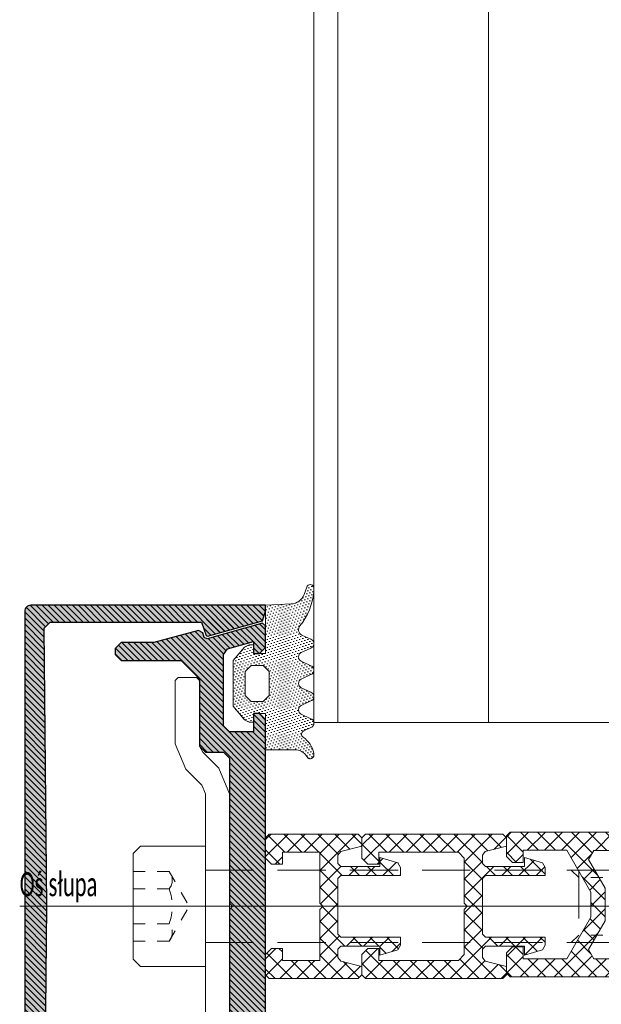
# Model space of a CAD drawing. Header units: millimetres. Extents: x -33628 to -373, y -3399 to 2697.
# Tile 55 of 99: x -23719 to -23714, y -3023 to -3015. Entities that reach past the tile are written whole.
import ezdxf

# ---------------------------------------------------------------- set-up
doc = ezdxf.new("R2010")
doc.units = ezdxf.units.MM
doc.header["$LTSCALE"] = 0.2
doc.header["$MEASUREMENT"] = 0
for name, pattern in [('$0$gen3a', [3.125, 2.25, -0.875]), ('$1$gen7a', [6.875, 4.75, -0.875, 0.375, -0.875]), ('$1$HIDDEN2', [30, 20, -10])]:
    doc.linetypes.add(name, pattern=pattern)
for name, color, linetype, lineweight in [('$1$_MB_hidden_0.09', 125, '$1$HIDDEN2', 9), ('$1$_MB_kreskowanie_profile_0.09', 7, 'Continuous', 9), ('$1$_MB_osie_0.09', 51, '$1$gen7a', 9), ('$1$_MB_profile_0.25', 7, 'Continuous', 25), ('$1$_MB_solid', 7, 'Continuous', 9), ('_MB_izolacje_0.09', 132, 'Continuous', 9), ('_MB_kreskowanie_tworzywo_0.09', 34, 'Continuous', 9), ('_MB_kreskowanie_uszczelki_0.09', 252, 'Continuous', 9), ('_MB_obrobki_stal_0.15', 6, 'Continuous', 15), ('_MB_profile_stal_0.15', 181, 'Continuous', 15), ('_MB_profile_tworzywo_0.15', 33, 'Continuous', 15), ('_MB_przerywane_0.09', 223, '$0$gen3a', 9), ('_MB_uszczelki_0.15', 140, 'Continuous', 15), ('_MB_wkrety_0.09', 20, 'Continuous', 9)]:
    doc.layers.add(name, color=color, linetype=linetype, lineweight=lineweight)
doc.layers.add('$1$_MB_pomocnicze_niedrukowane', color=220, linetype='Continuous', lineweight=15, plot=False)
doc.styles.add('$0$_MB_Calibri_Light_2.5', font='calibril.ttf', dxfattribs={"height": 2.5})
pattern_1 = [(45, (0, 0), (-0.707195, 0.707195), []), (135, (0, 0), (-0.707195, -0.707195), [])]
pattern_2 = [(45, (0, 0), (-0.25, 0.25), [])]

# ---------------------------------------------------------------- blocks, each defined once
blk = doc.blocks.new('*U280')
at = {"layer": '$1$_MB_pomocnicze_niedrukowane'}
blk.add_lwpolyline([(0, 71.132), (0, -87.017)], dxfattribs=at)
at = {"layer": '$1$_MB_pomocnicze_niedrukowane', "style": '$0$_MB_Calibri_Light_2.5', "width": 0.6}
blk.add_text('Oś słupa', height=2, rotation=90, dxfattribs=at).set_placement((-0.837, -87.017))
blk = doc.blocks.new('$0$-009083')
at = {"layer": '_MB_kreskowanie_tworzywo_0.09'}
h = blk.add_hatch(dxfattribs=at)
h.set_pattern_fill('NET', color=256, scale=0.315, angle=45)
h.set_pattern_definition([(45, (0, -0.0123), (-0.707195, 0.707195), []), (135, (0, -0.0123), (-0.707195, -0.707195), [])])
h.paths.add_polyline_path([(-4.561, -7.355), (-5, -5.6), (-5.7, -5.6), (-6, -5.9), (-6, -17.3), (-5.7, -17.6), (-4, -17.6), (-3.5, -17.1), (-3.5, -16.2), (-4.5, -16.2), (-4.5, -9.595), (-4, -9.1), (-0.25, -9.1), (0, -8.85), (0.25, -9.1), (4, -9.1), (4.5, -9.595), (4.5, -16.2), (3.5, -16.2), (3.5, -17.1), (4, -17.6), (5.7, -17.6), (6, -17.3), (6, -5.9), (5.7, -5.6), (5, -5.6), (4.561, -7.355), (4.243, -7.6), (3.55, -7.6), (3.3, -7.345), (3.3, -4.1), (4.055, -4.1), (3.605, -2.612), (3.23, -2.395), (2.555, -2.395), (2.555, -7.345), (2.305, -7.6), (-2.305, -7.6), (-2.555, -7.345), (-2.555, -2.395), (-3.23, -2.395), (-3.605, -2.612), (-4.055, -4.1), (-3.3, -4.1), (-3.3, -7.345), (-3.55, -7.6), (-4.243, -7.6)])
at = {"layer": '_MB_profile_tworzywo_0.15'}
blk.add_lwpolyline([(-2.305, -7.6), (2.305, -7.6), (2.555, -7.345), (2.555, -2.395), (3.23, -2.395), (3.605, -2.612), (4.055, -4.1), (3.3, -4.1), (3.3, -7.345), (3.55, -7.6), (4.243, -7.6), (4.561, -7.355), (5, -5.6), (5.7, -5.6), (6, -5.9), (6, -17.3), (5.7, -17.6), (4, -17.6), (3.5, -17.1), (3.5, -16.2), (4.5, -16.2), (4.5, -9.595), (4, -9.1), (0.25, -9.1), (0, -8.85), (-0.25, -9.1), (-4, -9.1), (-4.5, -9.595), (-4.5, -16.2), (-3.5, -16.2), (-3.5, -17.1), (-4, -17.6), (-5.7, -17.6), (-6, -17.3), (-6, -5.9), (-5.7, -5.6), (-5, -5.6), (-4.561, -7.355), (-4.243, -7.6), (-3.55, -7.6), (-3.3, -7.345), (-3.3, -4.1), (-4.055, -4.1), (-3.605, -2.612), (-3.23, -2.395), (-2.555, -2.395), (-2.555, -7.345)], close=True, dxfattribs=at)
blk = doc.blocks.new('*U299')
blk.add_blockref('$0$-009083', (0, 0))
blk = doc.blocks.new('*U300')
at = {"layer": '_MB_kreskowanie_uszczelki_0.09'}
h = blk.add_hatch(dxfattribs=at)
h.set_pattern_fill('DOTS', color=256, scale=0.15, angle=315, style=0)
h.set_pattern_definition([(315, (1.5, 0), (0.2525697, 0.08419), [0, -0.238125])])
edge = h.paths.add_edge_path()
edge.add_line((3, -1), (0, -1))
edge.add_line((0, -1), (0, 0))
edge.add_line((0, 0), (0.7, 0))
edge.add_line((0.7, 0), (0.7, 0.375))
edge.add_line((0.7, 0.375), (0.505, 0.758))
edge.add_line((0.505, 0.758), (-0.616, 1.699))
edge.add_line((-0.616, 1.699), (-4.416, 1.699))
edge.add_line((-4.416, 1.699), (-5.53, 0.754))
edge.add_line((-5.53, 0.754), (-5.7, 0.371))
edge.add_line((-5.7, 0.371), (-5.7, 0))
edge.add_line((-5.7, 0), (-5, 0))
edge.add_line((-5, 0), (-5, -1))
edge.add_line((-5, -1), (-9, -1))
edge.add_line((-9, -1), (-9.108, -3.126))
edge.add_arc((-10.307, -3.065), 1.2, 289.99601, 357.08388, ccw=False)
edge.add_line((-9.896, -4.192), (-10.515, -4.417))
edge.add_arc((-10.398, -4.707), 0.313, 111.94341, 249.31175)
edge.add_line((-10.508, -5), (-10.095, -5))
edge.add_arc((-10.583, 0.167), 5.19, 275.39191, 309.34175)
edge.add_arc((-6.976, -4.233), 0.5, 24.99601, 129.3416, ccw=False)
edge.add_line((-6.523, -4.022), (-6.175, -4.769))
edge.add_arc((-5.812, -4.633), 0.387, 200.51119, 251.51028)
edge.add_line((-5.935, -5), (-5.689, -5))
edge.add_arc((-5.812, -4.633), 0.387, 288.48972, 339.48083)
edge.add_line((-5.45, -4.769), (-5.075, -3.965))
edge.add_arc((-4.712, -4.134), 0.4, 24.99601, 154.99601, ccw=False)
edge.add_line((-4.35, -3.965), (-3.975, -4.769))
edge.add_arc((-3.612, -4.633), 0.387, 200.5439, 251.51228)
edge.add_line((-3.735, -5), (-3.489, -5))
edge.add_arc((-3.612, -4.633), 0.387, 288.48772, 339.44811)
edge.add_line((-3.25, -4.769), (-2.875, -3.965))
edge.add_arc((-2.512, -4.134), 0.4, 24.99601, 154.99601, ccw=False)
edge.add_line((-2.15, -3.965), (-1.775, -4.769))
edge.add_arc((-1.412, -4.633), 0.387, 200.57663, 251.51429)
edge.add_line((-1.535, -5), (-1.289, -5))
edge.add_arc((-1.412, -4.633), 0.387, 288.48571, 339.41539)
edge.add_line((-1.05, -4.769), (-0.675, -3.965))
edge.add_arc((-0.312, -4.134), 0.4, 24.99601, 154.99601, ccw=False)
edge.add_line((0.05, -3.965), (0.425, -4.769))
edge.add_arc((0.788, -4.633), 0.387, 200.60937, 251.51629)
edge.add_line((0.665, -5), (0.911, -5))
edge.add_arc((0.788, -4.633), 0.387, 288.4837, 339.38265)
edge.add_line((1.15, -4.769), (1.433, -4.163))
edge.add_arc((1.705, -4.29), 0.3, 34.48387, 154.99163, ccw=False)
edge.add_arc((3.696, -2.922), 2.116, 214.48165, 259.09031)
edge.add_line((3.296, -5), (3.543, -5))
edge.add_arc((3.432, -4.707), 0.314, 290.70929, 418.45746)
edge.add_arc((4.156, -3.427), 1.157, 178.41365, 241.03743, ccw=False)
edge.add_line((3, -3.395), (3, -1))
h.paths.add_polyline_path([(-3.5, -1.3), (-4, -0.8), (-4, 0.2), (-3.5, 0.7), (-1.5, 0.7), (-1, 0.2), (-1, -0.8), (-1.5, -1.3)], flags=16)
at = {"layer": '_MB_uszczelki_0.15'}
blk.add_lwpolyline([(3, -1), (0, -1), (0, 0), (0.7, 0), (0.7, 0.375), (0.505, 0.758), (-0.616, 1.699), (-4.416, 1.699), (-5.53, 0.754), (-5.7, 0.371), (-5.7, 0), (-5, 0), (-5, -1), (-9, -1), (-9.108, -3.126, -0.301384), (-9.896, -4.192), (-10.515, -4.417, 0.683231), (-10.508, -5), (-10.095, -5, 0.149227), (-7.293, -3.847, -0.489601), (-6.523, -4.022), (-6.175, -4.769, 0.226273), (-5.935, -5), (-5.689, -5, 0.226236), (-5.45, -4.769), (-5.075, -3.965, -0.63707), (-4.35, -3.965), (-3.975, -4.769, 0.226132), (-3.735, -5), (-3.489, -5, 0.226095), (-3.25, -4.769), (-2.875, -3.965, -0.63707), (-2.15, -3.965), (-1.775, -4.769, 0.225991), (-1.535, -5), (-1.289, -5, 0.225954), (-1.05, -4.769), (-0.675, -3.965, -0.63707), (0.05, -3.965), (0.425, -4.769, 0.22585), (0.665, -5), (0.911, -5, 0.225813), (1.15, -4.769), (1.433, -4.163, -0.580308), (1.952, -4.12, 0.197138), (3.296, -5), (3.543, -5, 0.623343), (3.596, -4.439, -0.280258), (3, -3.395)], format="xyb", close=True, dxfattribs=at)
blk.add_lwpolyline([(-3.5, -1.3), (-4, -0.8), (-4, 0.2), (-3.5, 0.7), (-1.5, 0.7), (-1, 0.2), (-1, -0.8), (-1.5, -1.3)], close=True, dxfattribs=at)
blk = doc.blocks.new('$0$-80322091')
at = {"layer": '_MB_profile_stal_0.15', "ltscale": 0.5}
blk.add_lwpolyline([(-2.543, -10.05), (-3.871, -11.379), (-4.75, -13.5), (-4.75, -18.75), (-4.5, -19), (-3, -19), (-2.75, -18.75), (-2.75, -13.3), (-2.457, -12.793), (-1.129, -11.464), (-0.25, -9.343), (-0.25, 9.343), (-1.129, 11.464), (-2.457, 12.793), (-2.75, 13.3), (-2.75, 18.75), (-3, 19), (-4.5, 19), (-4.75, 18.75), (-4.75, 13.5), (-3.871, 11.379), (-2.543, 10.05), (-2.25, 9.343), (-2.25, -9.343)], close=True, dxfattribs=at)
blk = doc.blocks.new('$0$-009017')
at = {"layer": '_MB_kreskowanie_tworzywo_0.09'}
h = blk.add_hatch(dxfattribs=at)
h.set_pattern_fill('NET', color=256, scale=0.315, angle=45)
h.set_pattern_definition(pattern_1)
h.paths.add_polyline_path([(-5.7, -5.6), (-6, -5.9), (-6, -46.3), (-5.7, -46.6), (-4, -46.6), (-3.5, -46.1), (-3.5, -45.2), (-4.5, -45.2), (-4.5, -41.598), (-1.038, -39.6), (1.038, -39.6), (4.5, -41.598), (4.5, -45.2), (3.5, -45.2), (3.5, -46.1), (4, -46.6), (5.7, -46.6), (6, -46.3), (6, -5.9), (5.7, -5.6), (3.55, -5.6), (3.3, -5.35), (3.3, -4.1), (3.747, -4.1), (3.837, -3.545), (3.509, -2.645), (3.069, -2.121), (0.922, -0.881), (0.456, -0.756), (-0.456, -0.756), (-0.922, -0.881), (-3.069, -2.121), (-3.509, -2.645), (-3.837, -3.545), (-3.747, -4.1), (-3.3, -4.1), (-3.3, -5.35), (-3.55, -5.6)])
h.paths.add_polyline_path([(-3.997, -6.9), (-3.247, -6.9), (-2.747, -6.4), (-2.747, -3.033), (-2.497, -2.6), (-0.733, -1.581), (-0.267, -1.456), (0.267, -1.456), (0.733, -1.581), (2.497, -2.6), (2.747, -3.033), (2.747, -6.4), (3.247, -6.9), (3.997, -6.9), (4.497, -7.4), (4.497, -15.65), (4.247, -15.9), (-4.247, -15.9), (-4.497, -15.65), (-4.497, -7.4)], flags=16)
h.paths.add_polyline_path([(-4.247, -17.1), (4.247, -17.1), (4.497, -17.35), (4.497, -27.95), (4.247, -28.2), (-4.247, -28.2), (-4.497, -27.95), (-4.497, -17.35)], flags=16)
h.paths.add_polyline_path([(-4.247, -29.4), (4.247, -29.4), (4.497, -29.65), (4.497, -39.346), (3.747, -39.779), (1.358, -38.4), (-1.358, -38.4), (-3.747, -39.779), (-4.497, -39.346), (-4.497, -29.65)], flags=16)
at = {"layer": '_MB_profile_tworzywo_0.15'}
for points in [[(6, -46.3), (5.7, -46.6), (4, -46.6), (3.5, -46.1), (3.5, -45.2), (4.5, -45.2), (4.5, -41.598), (1.038, -39.6), (-1.038, -39.6), (-4.5, -41.598), (-4.5, -45.2), (-3.5, -45.2), (-3.5, -46.1), (-4, -46.6), (-5.7, -46.6), (-6, -46.3), (-6, -5.9), (-5.7, -5.6), (-3.55, -5.6), (-3.3, -5.35), (-3.3, -4.1), (-3.747, -4.1), (-3.837, -3.545), (-3.509, -2.645), (-3.069, -2.121), (-0.922, -0.881), (-0.456, -0.756), (0.456, -0.756), (0.922, -0.881), (3.069, -2.121), (3.509, -2.645), (3.837, -3.545), (3.747, -4.1), (3.3, -4.1), (3.3, -5.35), (3.55, -5.6), (5.7, -5.6), (6, -5.9)], [(4.497, -7.4), (3.997, -6.9), (3.247, -6.9), (2.747, -6.4), (2.747, -3.033), (2.497, -2.6), (0.733, -1.581), (0.267, -1.456), (-0.267, -1.456), (-0.733, -1.581), (-2.497, -2.6), (-2.747, -3.033), (-2.747, -6.4), (-3.247, -6.9), (-3.997, -6.9), (-4.497, -7.4), (-4.497, -15.65), (-4.247, -15.9), (4.247, -15.9), (4.497, -15.65)], [(-4.497, -17.35), (-4.497, -27.95), (-4.247, -28.2), (4.247, -28.2), (4.497, -27.95), (4.497, -17.35), (4.247, -17.1), (-4.247, -17.1)], [(4.497, -39.346), (3.747, -39.779), (1.358, -38.4), (-1.358, -38.4), (-3.747, -39.779), (-4.497, -39.346), (-4.497, -29.65), (-4.247, -29.4), (4.247, -29.4), (4.497, -29.65)]]:
    blk.add_lwpolyline(points, close=True, dxfattribs=at)
blk = doc.blocks.new('$0$-K417892X')
at = {"layer": '$1$_MB_kreskowanie_profile_0.09'}
h = blk.add_hatch(dxfattribs=at)
h.set_pattern_fill('JIS_WOOD', color=256, scale=0.5)
h.set_pattern_definition(pattern_2)
edge = h.paths.add_edge_path()
edge.add_line((-23.091, -15.642), (-23.596, -15.142))
edge.add_line((-23.596, -15.142), (-23.596, -2.584))
edge.add_line((-23.596, -2.584), (-22.476, -2.178))
edge.add_line((-22.476, -2.178), (-22.425, -2.073))
edge.add_line((-22.425, -2.073), (-23.912, 2.524))
edge.add_line((-23.912, 2.524), (-24.521, 2.75))
edge.add_line((-24.521, 2.75), (-25, 2.75))
edge.add_line((-25, 2.75), (-25, -16.75))
edge.add_arc((-24.5, -16.75), 0.5, 180, 270)
edge.add_line((-24.5, -17.25), (24.5, -17.25))
edge.add_arc((24.5, -16.75), 0.5, 270, 360)
edge.add_line((25, -16.75), (25, 2.75))
edge.add_line((25, 2.75), (24.521, 2.75))
edge.add_line((24.521, 2.75), (23.912, 2.524))
edge.add_line((23.912, 2.524), (22.425, -2.073))
edge.add_line((22.425, -2.073), (22.476, -2.178))
edge.add_line((22.476, -2.178), (23.596, -2.584))
edge.add_line((23.596, -2.584), (23.596, -15.142))
edge.add_line((23.596, -15.142), (23.091, -15.642))
edge.add_line((23.091, -15.642), (0, -15.426))
edge.add_line((0, -15.426), (-23.091, -15.642))
h = blk.add_hatch(dxfattribs=at)
h.set_pattern_fill('JIS_WOOD', color=256, scale=0.5)
h.set_pattern_definition(pattern_2)
h.paths.add_polyline_path([(-23.091, -15.642), (-23.596, -15.142), (-23.596, -2.584), (-22.476, -2.178), (-22.425, -2.073), (-23.708, 2.488), (-24.521, 2.75), (-25, 2.75), (-25, -16.75, 0.414214), (-24.5, -17.25), (24.5, -17.25, 0.414214), (25, -16.75), (25, 2.75), (24.521, 2.75), (23.708, 2.488), (22.425, -2.073), (22.476, -2.178), (23.596, -2.584), (23.596, -15.142), (23.091, -15.642), (0, -15.426)])
at = {"layer": '$1$_MB_solid'}
h = blk.add_hatch(color=256, dxfattribs=at)
h.dxf.hatch_style = 1
h.paths.add_polyline_path([(-25, -16.75, 0.414214), (-24.5, -17.25), (24.5, -17.25, 0.414214), (25, -16.75), (25, 2.75), (24.521, 2.75), (23.708, 2.488), (22.425, -2.073), (22.476, -2.178), (23.596, -2.584), (23.596, -15.142), (23.091, -15.642), (0, -15.426), (-23.091, -15.642), (-23.596, -15.142), (-23.596, -2.584), (-22.476, -2.178), (-22.425, -2.073), (-23.708, 2.488), (-24.521, 2.75), (-25, 2.75)])
at = {"layer": '$1$_MB_profile_0.25'}
blk.add_lwpolyline([(-23.708, 2.488), (-24.521, 2.75), (-25, 2.75), (-25, -16.75, 0.414214), (-24.5, -17.25), (24.5, -17.25, 0.414214), (25, -16.75), (25, 2.75), (24.521, 2.75), (23.708, 2.488), (22.425, -2.073), (22.476, -2.178), (23.596, -2.584), (23.596, -15.142), (23.091, -15.642), (0, -15.426), (-23.091, -15.642), (-23.596, -15.142), (-23.596, -2.584), (-22.476, -2.178), (-22.425, -2.073)], format="xyb", close=True, dxfattribs=at)
blk = doc.blocks.new('$0$-K417890X')
at = {"layer": '$1$_MB_kreskowanie_profile_0.09'}
h = blk.add_hatch(dxfattribs=at)
h.set_pattern_fill('JIS_WOOD', color=256, scale=0.5)
h.set_pattern_definition(pattern_2)
h.paths.add_polyline_path([(-0.25, -3), (0, -2.75), (0.25, -3), (12.3, -3), (12.8, -3.5), (12.8, -5), (13.3, -5.5), (18.9, -5.5), (20.4, -7), (20.4, -12), (20.9, -12.5), (21.4, -12.5), (21.9, -12), (21.9, -9.276), (22.89, -5.582), (22.702, -5.222), (22.332, -5.088), (22.21, -4.838), (23.5, -0.262), (23.3, 0), (21.5, 0), (21, -0.5), (21, -1), (22, -1), (21.378, -3.154), (20.902, -3.5), (15, -3.5), (14.5, -3), (14.5, -1), (16, -1), (16, -0.5), (15.5, 0), (0, 0), (-15.5, 0), (-16, -0.5), (-16, -1), (-14.5, -1), (-14.5, -3), (-15, -3.5), (-20.902, -3.5), (-21.378, -3.154), (-22, -0.995), (-21, -1), (-21, -0.5), (-21.5, 0), (-23.3, 0), (-23.5, -0.262), (-22.21, -4.838), (-22.332, -5.088), (-22.702, -5.222), (-22.89, -5.582), (-21.9, -9.276), (-21.9, -12), (-21.4, -12.5), (-20.9, -12.5), (-20.4, -12), (-20.4, -7), (-18.9, -5.5), (-13.3, -5.5), (-12.8, -5), (-12.8, -3.5), (-12.3, -3)])
at = {"layer": '$1$_MB_solid'}
h = blk.add_hatch(color=256, dxfattribs=at)
h.dxf.hatch_style = 1
h.paths.add_polyline_path([(-0.25, -3), (0, -2.75), (0.25, -3), (12.3, -3), (12.8, -3.5), (12.8, -5), (13.3, -5.5), (18.9, -5.5), (20.4, -7), (20.4, -12), (20.9, -12.5), (21.4, -12.5), (21.9, -12), (21.9, -9.276), (22.89, -5.582), (22.702, -5.222), (22.332, -5.088), (22.21, -4.838), (23.5, -0.262), (23.3, 0), (21.5, 0), (21, -0.5), (21, -1), (22, -1), (21.378, -3.154), (20.902, -3.5), (15, -3.5), (14.5, -3), (14.5, -1), (16, -1), (16, -0.5), (15.5, 0), (0, 0), (-15.5, 0), (-16, -0.5), (-16, -1), (-14.5, -1), (-14.5, -3), (-15, -3.5), (-20.902, -3.5), (-21.378, -3.154), (-22, -0.995), (-21, -1), (-21, -0.5), (-21.5, 0), (-23.3, 0), (-23.5, -0.262), (-22.21, -4.838), (-22.332, -5.088), (-22.702, -5.222), (-22.89, -5.582), (-21.9, -9.276), (-21.9, -12), (-21.4, -12.5), (-20.9, -12.5), (-20.4, -12), (-20.4, -7), (-18.9, -5.5), (-13.3, -5.5), (-12.8, -5), (-12.8, -3.5), (-12.3, -3)])
at = {"layer": '$1$_MB_profile_0.25'}
blk.add_lwpolyline([(0, -2.75), (0.25, -3), (12.3, -3), (12.8, -3.5), (12.8, -5), (13.3, -5.5), (18.9, -5.5), (20.4, -7), (20.4, -12), (20.9, -12.5), (21.4, -12.5), (21.9, -12), (21.9, -9.276), (22.89, -5.582), (22.702, -5.222), (22.332, -5.088), (22.21, -4.838), (23.5, -0.262), (23.3, 0), (21.5, 0), (21, -0.5), (21, -1), (22, -1), (21.378, -3.154), (20.902, -3.5), (15, -3.5), (14.5, -3), (14.5, -1), (16, -1), (16, -0.5), (15.5, 0), (0, 0), (-15.5, 0), (-16, -0.5), (-16, -1), (-14.5, -1), (-14.5, -3), (-15, -3.5), (-20.902, -3.5), (-21.378, -3.154), (-22, -0.995), (-21, -1), (-21, -0.5), (-21.5, 0), (-23.3, 0), (-23.5, -0.262), (-22.21, -4.838), (-22.332, -5.088), (-22.702, -5.222), (-22.89, -5.582), (-21.9, -9.276), (-21.9, -12), (-21.4, -12.5), (-20.9, -12.5), (-20.4, -12), (-20.4, -7), (-18.9, -5.5), (-13.3, -5.5), (-12.8, -5), (-12.8, -3.5), (-12.3, -3), (-0.25, -3)], close=True, dxfattribs=at)
blk = doc.blocks.new('$0$-K417890X+K417892X')
for name, p in [('$0$-K417892X', (0, -2.75)), ('$0$-K417890X', (0, 0))]:
    blk.add_blockref(name, p)
blk = doc.blocks.new('*U364')
blk.add_blockref('$0$-K417890X+K417892X', (0, 0))
blk = doc.blocks.new('$0$-80371319')
at = {"layer": '$1$_MB_osie_0.09', "ltscale": 0.5}
blk.add_line((0, -57), (0, 8), dxfattribs=at)
for p, q in [((-3, 0), (-3, -31)), ((3, 0), (3, -31)), ((-3, -31), (-3, -54.387)), ((3, -31), (-3, -31)), ((3, -31), (3, -54.387)), ((-3, -54.387), (-2.387, -55)), ((3, -54.387), (2.387, -55)), ((2.387, -55), (-2.387, -55))]:
    blk.add_line(p, q)
at = {"layer": '_MB_przerywane_0.09'}
for p, q in [((-2.888, 6), (-2.888, 3)), ((-1.444, 6), (-1.444, 3)), ((1.444, 6), (1.444, 3)), ((2.887, 6), (2.887, 3)), ((-2.888, 3), (0, 1.333)), ((2.887, 3), (0, 1.333)), ((-2.387, -31), (-3, -30.387)), ((-2.387, -55), (-2.387, -31)), ((2.387, -31), (3, -30.387)), ((2.387, -55), (2.387, -31)), ((3, -54.387), (-3, -54.387))]:
    blk.add_line(p, q, dxfattribs=at)
for centre, radius, start, end in [((-2.166, 3.928), 1.176, 232.12112, 307.87888), ((0, 7.084), 4.331, 250.52878, 289.47122), ((2.166, 3.928), 1.176, 232.12112, 307.87888)]:
    blk.add_arc(centre, radius, start, end, dxfattribs=at)
at = {"layer": '_MB_wkrety_0.09'}
for p, q in [((-4.4, 6), (4.4, 6)), ((-5, 5.4), (-5, 0)), ((5, 5.4), (5, 0)), ((-5, 0), (-3, 0)), ((-3, 0), (3, 0)), ((3, 0), (5, 0))]:
    blk.add_line(p, q, dxfattribs=at)
for points in [[(-5, 5.4), (-4.4, 6)], [(5, 5.4), (4.4, 6)]]:
    blk.add_lwpolyline(points, dxfattribs=at)
blk = doc.blocks.new('$0$-009020')
at = {"layer": '_MB_kreskowanie_tworzywo_0.09'}
h = blk.add_hatch(dxfattribs=at)
h.set_pattern_fill('NET', color=256, scale=0.315, angle=45)
h.set_pattern_definition(pattern_1)
h.paths.add_polyline_path([(6, -5.9), (5.7, -5.6), (5, -5.6), (4.561, -7.355), (4.243, -7.6), (3.55, -7.6), (3.3, -7.345), (3.3, -4.1), (4.055, -4.1), (3.605, -2.612), (3.23, -2.395), (2.555, -2.395), (2.555, -7.345), (2.305, -7.6), (-2.305, -7.6), (-2.555, -7.345), (-2.555, -2.395), (-3.23, -2.395), (-3.605, -2.612), (-4.055, -4.1), (-3.3, -4.1), (-3.3, -7.345), (-3.55, -7.6), (-4.243, -7.6), (-4.561, -7.355), (-5, -5.6), (-5.7, -5.6), (-6, -5.9), (-6, -13.3), (-5.7, -13.6), (-4, -13.6), (-3.5, -13.1), (-3.5, -12.2), (-4.5, -12.2), (-4.5, -9.1), (-0.25, -9.1), (0, -8.85), (0.25, -9.1), (4.5, -9.1), (4.5, -12.2), (3.5, -12.2), (3.5, -13.1), (4, -13.6), (5.7, -13.6), (6, -13.3)])
at = {"layer": '_MB_profile_tworzywo_0.15'}
blk.add_lwpolyline([(-2.555, -7.345), (-2.305, -7.6), (2.305, -7.6), (2.555, -7.345), (2.555, -2.395), (3.23, -2.395), (3.605, -2.612), (4.055, -4.1), (3.3, -4.1), (3.3, -7.345), (3.55, -7.6), (4.243, -7.6), (4.561, -7.355), (5, -5.6), (5.7, -5.6), (6, -5.9), (6, -13.3), (5.7, -13.6), (4, -13.6), (3.5, -13.1), (3.5, -12.2), (4.5, -12.2), (4.5, -9.1), (0.25, -9.1), (0, -8.85), (-0.25, -9.1), (-4.5, -9.1), (-4.5, -12.2), (-3.5, -12.2), (-3.5, -13.1), (-4, -13.6), (-5.7, -13.6), (-6, -13.3), (-6, -5.9), (-5.7, -5.6), (-5, -5.6), (-4.561, -7.355), (-4.243, -7.6), (-3.55, -7.6), (-3.3, -7.345), (-3.3, -4.1), (-4.055, -4.1), (-3.605, -2.612), (-3.23, -2.395), (-2.555, -2.395)], close=True, dxfattribs=at)
blk = doc.blocks.new('szyb-szkło_150-piętro2')
at = {"layer": '_MB_izolacje_0.09', "elevation": 0}
for points in [[(367.0254, 9), (397.5, 9)], [(367.0254, 7.75), (397.5, 7.75)]]:
    blk.add_lwpolyline(points, dxfattribs=at)
at = {"layer": '_MB_obrobki_stal_0.15', "elevation": 0}
for points in [[(367.0254, 9.2), (397.5, 9.2)], [(367.0254, 9.2), (367.0254, 6.3)]]:
    blk.add_lwpolyline(points, dxfattribs=at)
at = {"layer": '$1$_MB_hidden_0.09', "xscale": 0.1, "yscale": 0.1, "zscale": 0.1}
blk.add_blockref('$0$-80371319', (365.5, 10.1), dxfattribs=at)
at = {"yscale": 0.1, "zscale": 0.1}
for name, p, xscale, rotation in [('*U280', (365.5, 2.94), 0.1, 180), ('*U364', (365.5, 9.6), 0.1, 180), ('$0$-80322091', (365.5, 9.875), 0.1, 269.9999999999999), ('$0$-009020', (365.5, 8.24), 0.1, 180), ('*U299', (365.5, 7.04), -0.1, 180), ('$0$-009017', (365.515, 2.94), 0.1, 180)]:
    blk.add_blockref(name, p, dxfattribs=dict(at, xscale=xscale, rotation=rotation))
at = {"xscale": -0.1, "yscale": 0.1, "zscale": 0.1}
blk.add_blockref('*U300', (367.1, 9.7), dxfattribs=at)

msp = doc.modelspace()

# ---------------------------------------------------------------- block references
at = {"rotation": 90}
msp.add_blockref('szyb-szkło_150-piętro2', (-23707.2726, -3387.5728), dxfattribs=at)

doc.saveas('drawing.dxf')
